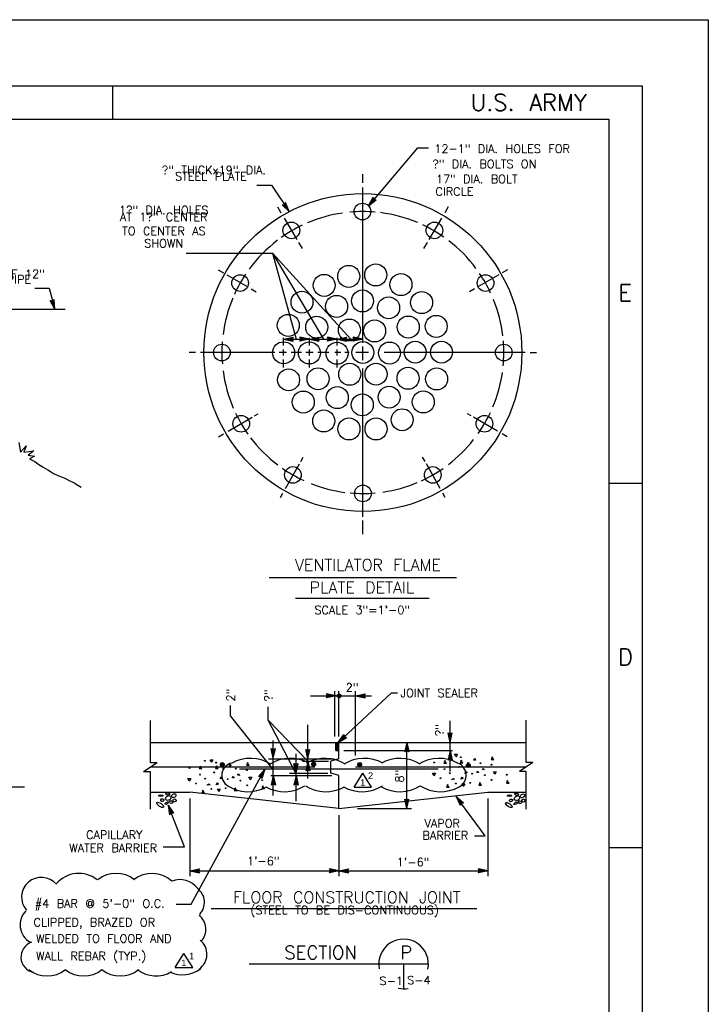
# Model space of a CAD drawing. Extents: x -18.3 to 23.7, y -15.8 to 14.2.
# Tile 19 of 19: x 13.3 to 23.7, y -0.7 to 14.2. Entities that reach past the tile are written whole.
import ezdxf
from ezdxf.enums import TextEntityAlignment as Align

# ---------------------------------------------------------------- set-up
doc = ezdxf.new("R2010")
doc.units = 0
doc.header["$MEASUREMENT"] = 0
for name, color, linetype in [('01', 7, 'CONTINUOUS'), ('02', 7, 'CONTINUOUS'), ('05', 7, 'CONTINUOUS')]:
    doc.layers.add(name, color=color, linetype=linetype)
doc.styles.add('ARIAL', font='Arial')
doc.styles.add('TXT_SHX', font='txt.shx')

msp = doc.modelspace()

# ---------------------------------------------------------------- linework, layer by layer
at = {"layer": '01', "color": 7, "linetype": 'CONTINUOUS'}
for p, q in [((-18.338, 14.211), (23.662, 14.211)), ((23.662, 14.211), (23.662, -15.789)), ((-17.338, 13.211), (22.662, 13.211)), ((14.662, 13.211), (14.662, 12.711)), ((22.662, 13.211), (22.662, -14.789)), ((-15.838, 12.711), (22.162, 12.711)), ((22.162, 12.711), (22.162, -14.289)), ((19.271, 12.277), (18.531, 11.399)), ((19.271, 12.277), (19.434, 12.277)), ((18.445, 11.75), (18.445, 11.878)), ((16.846, 11.71), (17.063, 11.71)), ((17.063, 11.71), (17.334, 11.314)), ((18.445, 9.332), (18.445, 11.677)), ((17.261, 11.421), (17.278, 11.45)), ((17.334, 11.314), (17.278, 11.45)), ((18.531, 11.399), (18.6, 11.529)), ((18.531, 11.399), (18.648, 11.489)), ((18.555, 11.427), (18.6, 11.512)), ((18.555, 11.427), (18.631, 11.486)), ((18.578, 11.455), (18.599, 11.496)), ((18.578, 11.455), (18.614, 11.483)), ((18.599, 11.496), (18.604, 11.486)), ((18.6, 11.529), (18.615, 11.498)), ((18.6, 11.512), (18.61, 11.492)), ((18.604, 11.486), (18.614, 11.483)), ((18.61, 11.492), (18.631, 11.486)), ((18.615, 11.498), (18.648, 11.489)), ((17.154, 11.385), (17.208, 11.294)), ((17.227, 11.415), (17.261, 11.421)), ((17.334, 11.314), (17.227, 11.415)), ((17.244, 11.411), (17.265, 11.415)), ((17.313, 11.345), (17.244, 11.411)), ((17.259, 11.406), (17.27, 11.408)), ((17.293, 11.374), (17.259, 11.406)), ((17.265, 11.415), (17.277, 11.433)), ((17.27, 11.408), (17.275, 11.416)), ((17.293, 11.374), (17.275, 11.416)), ((17.313, 11.345), (17.277, 11.433)), ((19.736, 11.385), (19.682, 11.294)), ((17.255, 11.215), (17.448, 10.89)), ((19.635, 11.215), (19.442, 10.89)), ((17.474, 10.847), (17.527, 10.757)), ((19.416, 10.847), (19.363, 10.757)), ((15.778, 10.686), (17.082, 10.686)), ((17.082, 10.686), (17.439, 9.386)), ((17.082, 10.686), (17.849, 9.386)), ((17.082, 10.686), (18.264, 9.386)), ((16.26, 10.432), (16.339, 10.387)), ((20.63, 10.432), (20.551, 10.387)), ((16.391, 10.357), (16.709, 10.176)), ((20.499, 10.357), (20.181, 10.176)), ((13.492, 10.156), (13.707, 10.156)), ((13.707, 10.156), (13.793, 9.839)), ((16.758, 10.148), (16.836, 10.103)), ((20.132, 10.148), (20.054, 10.103)), ((13.793, 9.839), (13.725, 9.97)), ((13.725, 9.97), (13.759, 9.964)), ((13.759, 9.964), (13.785, 9.986)), ((13.761, 9.957), (13.778, 9.971)), ((13.783, 9.875), (13.778, 9.971)), ((13.793, 9.839), (13.785, 9.986)), ((11.713, 9.839), (13.951, 9.839)), ((13.783, 9.875), (13.739, 9.96)), ((13.739, 9.96), (13.761, 9.957)), ((13.774, 9.909), (13.752, 9.95)), ((13.752, 9.95), (13.763, 9.949)), ((13.763, 9.949), (13.771, 9.955)), ((13.774, 9.909), (13.771, 9.955)), ((17.248, 9.386), (17.392, 9.417)), ((17.248, 9.291), (17.248, 9.409)), ((17.248, 9.386), (17.638, 9.386)), ((17.248, 9.386), (17.392, 9.355)), ((17.285, 9.386), (17.379, 9.406)), ((17.285, 9.386), (17.379, 9.366)), ((17.321, 9.386), (17.366, 9.396)), ((17.321, 9.386), (17.366, 9.377)), ((17.366, 9.396), (17.362, 9.386)), ((17.362, 9.386), (17.366, 9.377)), ((17.379, 9.406), (17.37, 9.386)), ((17.37, 9.386), (17.379, 9.366)), ((17.392, 9.417), (17.378, 9.386)), ((17.378, 9.386), (17.392, 9.355)), ((17.638, 9.386), (17.494, 9.417)), ((17.508, 9.386), (17.494, 9.417)), ((17.638, 9.386), (17.494, 9.355)), ((17.494, 9.355), (17.508, 9.386)), ((17.601, 9.386), (17.507, 9.406)), ((17.516, 9.386), (17.507, 9.406)), ((17.601, 9.386), (17.507, 9.366)), ((17.507, 9.366), (17.516, 9.386)), ((17.565, 9.386), (17.52, 9.395)), ((17.524, 9.386), (17.52, 9.395)), ((17.565, 9.386), (17.52, 9.376)), ((17.52, 9.376), (17.524, 9.386)), ((17.638, 9.386), (17.782, 9.417)), ((17.638, 9.291), (17.638, 9.409)), ((17.638, 9.386), (18.055, 9.386)), ((17.638, 9.386), (17.782, 9.355)), ((17.675, 9.386), (17.769, 9.406)), ((17.675, 9.386), (17.769, 9.366)), ((17.711, 9.386), (17.756, 9.396)), ((17.711, 9.386), (17.756, 9.377)), ((17.756, 9.396), (17.752, 9.386)), ((17.752, 9.386), (17.756, 9.377)), ((17.769, 9.406), (17.76, 9.386)), ((17.76, 9.386), (17.769, 9.366)), ((17.782, 9.417), (17.768, 9.386)), ((17.768, 9.386), (17.782, 9.355)), ((18.055, 9.386), (17.911, 9.417)), ((17.925, 9.386), (17.911, 9.417)), ((18.055, 9.386), (17.911, 9.355)), ((17.911, 9.355), (17.925, 9.386)), ((18.018, 9.386), (17.924, 9.406)), ((17.933, 9.386), (17.924, 9.406)), ((18.018, 9.386), (17.924, 9.366)), ((17.924, 9.366), (17.933, 9.386)), ((17.982, 9.386), (17.937, 9.395)), ((17.941, 9.386), (17.937, 9.395)), ((17.982, 9.386), (17.937, 9.376)), ((17.937, 9.376), (17.941, 9.386)), ((18.055, 9.386), (18.199, 9.417)), ((18.055, 9.291), (18.055, 9.409)), ((18.055, 9.386), (18.445, 9.386)), ((18.055, 9.386), (18.199, 9.355)), ((18.092, 9.386), (18.186, 9.406)), ((18.092, 9.386), (18.186, 9.366)), ((18.128, 9.386), (18.173, 9.396)), ((18.128, 9.386), (18.173, 9.377)), ((18.173, 9.396), (18.169, 9.386)), ((18.169, 9.386), (18.173, 9.377)), ((18.186, 9.406), (18.177, 9.386)), ((18.177, 9.386), (18.186, 9.366)), ((18.199, 9.417), (18.185, 9.386)), ((18.185, 9.386), (18.199, 9.355)), ((18.445, 9.386), (18.301, 9.417)), ((18.315, 9.386), (18.301, 9.417)), ((18.445, 9.386), (18.301, 9.355)), ((18.301, 9.355), (18.315, 9.386)), ((18.408, 9.386), (18.314, 9.406)), ((18.323, 9.386), (18.314, 9.406)), ((18.408, 9.386), (18.314, 9.366)), ((18.314, 9.366), (18.323, 9.386)), ((18.372, 9.386), (18.327, 9.395)), ((18.331, 9.386), (18.327, 9.395)), ((18.372, 9.386), (18.327, 9.376)), ((18.327, 9.376), (18.331, 9.386)), ((17.248, 9.139), (17.248, 9.228)), ((17.638, 9.139), (17.638, 9.228)), ((18.055, 9.139), (18.055, 9.228)), ((18.445, 9.069), (18.445, 9.275)), ((15.92, 9.185), (15.823, 9.185)), ((17.118, 9.185), (15.993, 9.185)), ((17.294, 9.185), (17.182, 9.185)), ((17.248, 8.959), (17.248, 9.081)), ((17.516, 9.185), (17.364, 9.185)), ((17.695, 9.185), (17.585, 9.185)), ((17.638, 8.959), (17.638, 9.081)), ((17.931, 9.185), (17.767, 9.185)), ((18.114, 9.185), (18.021, 9.185)), ((18.055, 8.959), (18.055, 9.081)), ((18.237, 9.185), (18.173, 9.185)), ((18.529, 9.185), (18.34, 9.185)), ((20.894, 9.185), (18.766, 9.185)), ((20.97, 9.185), (21.067, 9.185)), ((18.445, 6.703), (18.445, 8.941)), ((16.41, 7.997), (16.773, 8.208)), ((16.809, 8.229), (16.862, 8.26)), ((20.081, 8.229), (20.028, 8.26)), ((20.48, 7.997), (20.117, 8.208)), ((16.267, 7.913), (16.34, 7.956)), ((20.623, 7.913), (20.55, 7.956)), ((17.506, 7.537), (17.545, 7.606)), ((19.384, 7.537), (19.345, 7.606)), ((17.277, 7.13), (17.486, 7.502)), ((19.613, 7.13), (19.404, 7.502)), ((22.162, 7.211), (22.662, 7.211)), ((17.201, 6.995), (17.238, 7.06)), ((19.689, 6.995), (19.652, 7.06)), ((18.445, 6.442), (18.445, 6.649)), ((17.031, 5.786), (19.86, 5.786)), ((17.426, 5.473), (19.449, 5.473)), ((18.039, 4), (17.895, 4.031)), ((17.909, 4), (17.895, 4.031)), ((18.002, 4), (17.908, 4.02)), ((17.917, 4), (17.908, 4.02)), ((18.022, 3.386), (18.022, 4.07)), ((18.88, 4.045), (18.071, 3.297)), ((18.084, 3.386), (18.084, 4.07)), ((18.334, 3.097), (18.334, 4.07)), ((18.334, 4), (18.478, 4.031)), ((18.371, 4), (18.465, 4.02)), ((18.465, 4.02), (18.456, 4)), ((18.478, 4.031), (18.464, 4)), ((18.88, 4.045), (18.967, 4.045)), ((17.652, 4), (18.039, 4)), ((18.039, 4), (17.895, 3.969)), ((17.895, 3.969), (17.909, 4)), ((18.002, 4), (17.908, 3.98)), ((17.908, 3.98), (17.917, 4)), ((17.966, 4), (17.921, 4.009)), ((17.925, 4), (17.921, 4.009)), ((17.966, 4), (17.921, 3.99)), ((17.921, 3.99), (17.925, 4)), ((18.039, 4), (18.084, 4)), ((18.084, 4), (18.334, 4)), ((18.334, 4), (18.575, 4)), ((18.334, 4), (18.478, 3.969)), ((18.371, 4), (18.465, 3.98)), ((18.407, 4), (18.452, 4.01)), ((18.407, 4), (18.452, 3.991)), ((18.452, 4.01), (18.448, 4)), ((18.448, 4), (18.452, 3.991)), ((18.456, 4), (18.465, 3.98)), ((18.464, 4), (18.478, 3.969)), ((16.448, 3.698), (16.448, 3.856)), ((17.014, 3.632), (17.014, 3.836)), ((15.236, 2.988), (15.236, 3.629)), ((17.093, 2.888), (16.448, 3.698)), ((17.436, 2.822), (17.014, 3.632)), ((17.614, 3.013), (17.014, 3.632)), ((19.765, 3.297), (19.765, 3.623)), ((20.913, 2.991), (20.913, 3.632)), ((17.614, 3.047), (17.614, 3.56)), ((19.765, 3.297), (19.734, 3.441)), ((19.734, 3.441), (19.765, 3.427)), ((19.765, 3.334), (19.745, 3.428)), ((19.745, 3.428), (19.765, 3.419)), ((19.765, 3.297), (19.796, 3.441)), ((19.765, 3.427), (19.796, 3.441)), ((19.765, 3.334), (19.785, 3.428)), ((19.765, 3.419), (19.785, 3.428)), ((15.236, 3.297), (20.913, 3.297)), ((17.093, 3.059), (17.093, 3.323)), ((18.038, 3.173), (18.038, 3.297)), ((18.041, 3.173), (18.041, 3.297)), ((18.044, 3.173), (18.044, 3.297)), ((18.047, 3.173), (18.047, 3.297)), ((18.05, 3.173), (18.05, 3.297)), ((18.053, 3.173), (18.053, 3.297)), ((18.056, 3.173), (18.056, 3.297)), ((18.059, 3.173), (18.059, 3.297)), ((18.062, 3.173), (18.062, 3.297)), ((18.065, 3.173), (18.065, 3.297)), ((18.068, 3.173), (18.068, 3.297)), ((18.071, 3.297), (18.156, 3.418)), ((18.071, 3.297), (18.198, 3.372)), ((18.071, 3.173), (18.071, 3.297)), ((18.074, 3.173), (18.074, 3.297)), ((18.077, 3.173), (18.077, 3.297)), ((18.08, 3.173), (18.08, 3.297)), ((18.084, 3.047), (18.084, 3.297)), ((18.098, 3.322), (18.154, 3.401)), ((18.098, 3.322), (18.181, 3.371)), ((18.125, 3.347), (18.151, 3.384)), ((18.125, 3.347), (18.164, 3.37)), ((18.151, 3.384), (18.155, 3.374)), ((18.154, 3.401), (18.161, 3.38)), ((18.155, 3.374), (18.164, 3.37)), ((18.156, 3.418), (18.166, 3.385)), ((18.161, 3.38), (18.181, 3.371)), ((18.166, 3.385), (18.198, 3.372)), ((19.109, 3.299), (19.078, 3.155)), ((19.109, 2.297), (19.109, 3.299)), ((19.109, 3.299), (19.14, 3.155)), ((19.765, 3.37), (19.755, 3.415)), ((19.755, 3.415), (19.765, 3.411)), ((19.765, 3.37), (19.774, 3.415)), ((19.765, 3.411), (19.774, 3.415)), ((19.765, 3.173), (19.765, 3.297)), ((17.093, 3.059), (17.062, 3.203)), ((17.062, 3.203), (17.093, 3.189)), ((17.093, 3.096), (17.073, 3.19)), ((17.073, 3.19), (17.093, 3.181)), ((17.093, 3.132), (17.083, 3.177)), ((17.083, 3.177), (17.093, 3.173)), ((17.093, 3.059), (17.124, 3.203)), ((17.093, 3.189), (17.124, 3.203)), ((17.093, 3.096), (17.113, 3.19)), ((17.093, 3.181), (17.113, 3.19)), ((17.093, 3.132), (17.102, 3.177)), ((17.093, 3.173), (17.102, 3.177)), ((17.436, 2.834), (17.436, 3.126)), ((17.614, 3.047), (17.583, 3.191)), ((17.583, 3.191), (17.614, 3.177)), ((17.614, 3.084), (17.594, 3.178)), ((17.594, 3.178), (17.614, 3.169)), ((17.614, 3.12), (17.604, 3.165)), ((17.604, 3.165), (17.614, 3.161)), ((17.614, 3.047), (17.645, 3.191)), ((17.614, 3.177), (17.645, 3.191)), ((17.614, 3.084), (17.634, 3.178)), ((17.614, 3.169), (17.634, 3.178)), ((17.614, 3.12), (17.623, 3.165)), ((17.614, 3.161), (17.623, 3.165)), ((18.038, 3.173), (18.084, 3.173)), ((18.156, 3.173), (19.798, 3.173)), ((19.109, 3.169), (19.078, 3.155)), ((19.109, 3.262), (19.089, 3.168)), ((19.109, 3.177), (19.089, 3.168)), ((19.109, 3.226), (19.1, 3.181)), ((19.109, 3.185), (19.1, 3.181)), ((19.109, 3.262), (19.129, 3.168)), ((19.109, 3.226), (19.119, 3.181)), ((19.119, 3.181), (19.109, 3.185)), ((19.129, 3.168), (19.109, 3.177)), ((19.14, 3.155), (19.109, 3.169)), ((19.765, 3.173), (19.734, 3.029)), ((19.765, 3.136), (19.745, 3.042)), ((19.765, 2.858), (19.765, 3.173)), ((19.765, 3.173), (19.796, 3.029)), ((19.765, 3.136), (19.785, 3.042)), ((15.337, 2.988), (15.134, 2.854)), ((15.337, 2.988), (15.236, 2.988)), ((17.021, 3.047), (18.013, 3.047)), ((17.093, 2.797), (17.093, 3.047)), ((17.436, 2.834), (17.405, 2.978)), ((17.405, 2.978), (17.436, 2.964)), ((17.436, 2.834), (17.467, 2.978)), ((17.436, 2.964), (17.467, 2.978)), ((17.535, 3.012), (17.926, 3.012)), ((17.614, 3.013), (17.583, 2.869)), ((17.614, 2.976), (17.594, 2.882)), ((17.614, 3.013), (17.614, 3.047)), ((17.614, 2.749), (17.614, 3.013)), ((17.614, 3.013), (17.645, 2.869)), ((17.614, 2.976), (17.634, 2.882)), ((18.084, 3.047), (17.959, 3.012)), ((17.959, 2.832), (17.959, 3.012)), ((19.765, 3.043), (19.734, 3.029)), ((19.765, 3.051), (19.745, 3.042)), ((19.765, 3.1), (19.756, 3.055)), ((19.765, 3.059), (19.756, 3.055)), ((19.765, 3.1), (19.775, 3.055)), ((19.775, 3.055), (19.765, 3.059)), ((19.785, 3.042), (19.765, 3.051)), ((19.796, 3.029), (19.765, 3.043)), ((21.014, 2.991), (20.811, 2.857)), ((21.014, 2.991), (20.913, 2.991)), ((15.236, 2.854), (15.134, 2.854)), ((15.236, 2.925), (17.719, 2.925)), ((15.236, 2.287), (15.236, 2.854)), ((15.853, 0.852), (16.963, 2.891)), ((16.584, 2.897), (19.584, 2.897)), ((16.963, 2.891), (16.867, 2.779)), ((16.945, 2.859), (16.883, 2.786)), ((16.928, 2.827), (16.899, 2.792)), ((16.928, 2.827), (16.915, 2.783)), ((16.945, 2.859), (16.918, 2.766)), ((16.963, 2.891), (16.921, 2.75)), ((17.337, 2.832), (17.916, 2.832)), ((17.436, 2.871), (17.416, 2.965)), ((17.416, 2.965), (17.436, 2.956)), ((17.436, 2.907), (17.426, 2.952)), ((17.426, 2.952), (17.436, 2.948)), ((17.436, 2.871), (17.456, 2.965)), ((17.436, 2.956), (17.456, 2.965)), ((17.436, 2.907), (17.445, 2.952)), ((17.436, 2.948), (17.445, 2.952)), ((17.436, 2.797), (17.436, 2.834)), ((17.614, 2.883), (17.583, 2.869)), ((17.614, 2.891), (17.594, 2.882)), ((17.614, 2.94), (17.605, 2.895)), ((17.614, 2.899), (17.605, 2.895)), ((17.614, 2.94), (17.624, 2.895)), ((17.624, 2.895), (17.614, 2.899)), ((17.634, 2.882), (17.614, 2.891)), ((17.645, 2.869), (17.614, 2.883)), ((18.084, 2.797), (17.959, 2.832)), ((18.312, 2.622), (18.445, 2.831)), ((18.334, 2.925), (20.913, 2.925)), ((18.578, 2.622), (18.445, 2.831)), ((20.913, 2.857), (20.811, 2.857)), ((20.913, 2.29), (20.913, 2.857)), ((16.901, 2.777), (16.867, 2.779)), ((16.905, 2.784), (16.883, 2.786)), ((16.909, 2.791), (16.899, 2.792)), ((16.921, 2.75), (16.901, 2.777)), ((16.918, 2.766), (16.905, 2.784)), ((16.915, 2.783), (16.909, 2.791)), ((17.054, 2.797), (17.978, 2.797)), ((17.093, 2.797), (17.062, 2.653)), ((17.093, 2.76), (17.073, 2.666)), ((17.093, 2.724), (17.084, 2.679)), ((17.093, 2.683), (17.084, 2.679)), ((17.093, 2.496), (17.093, 2.797)), ((17.093, 2.797), (17.124, 2.653)), ((17.093, 2.76), (17.113, 2.666)), ((17.093, 2.724), (17.103, 2.679)), ((17.103, 2.679), (17.093, 2.683)), ((17.436, 2.797), (17.405, 2.653)), ((17.436, 2.76), (17.416, 2.666)), ((17.436, 2.724), (17.427, 2.679)), ((17.436, 2.683), (17.427, 2.679)), ((17.436, 2.407), (17.436, 2.797)), ((17.436, 2.797), (17.467, 2.653)), ((17.436, 2.76), (17.456, 2.666)), ((17.436, 2.724), (17.446, 2.679)), ((17.446, 2.679), (17.436, 2.683)), ((18.084, 2.297), (18.084, 2.797)), ((11.116, 2.625), (13.335, 2.625)), ((15.236, 2.544), (15.834, 2.544)), ((18.084, 2.297), (15.834, 2.544)), ((17.093, 2.667), (17.062, 2.653)), ((17.093, 2.675), (17.073, 2.666)), ((17.113, 2.666), (17.093, 2.675)), ((17.124, 2.653), (17.093, 2.667)), ((17.436, 2.667), (17.405, 2.653)), ((17.436, 2.675), (17.416, 2.666)), ((17.456, 2.666), (17.436, 2.675)), ((17.467, 2.653), (17.436, 2.667)), ((18.084, 2.297), (20.334, 2.544)), ((18.312, 2.622), (18.578, 2.622)), ((20.334, 2.544), (20.913, 2.544)), ((15.834, 2.45), (15.834, 1.277)), ((19.109, 2.297), (19.078, 2.441)), ((19.078, 2.441), (19.109, 2.427)), ((19.109, 2.334), (19.089, 2.428)), ((19.089, 2.428), (19.109, 2.419)), ((19.109, 2.37), (19.099, 2.415)), ((19.099, 2.415), (19.109, 2.411)), ((19.109, 2.297), (19.14, 2.441)), ((19.109, 2.427), (19.14, 2.441)), ((19.109, 2.334), (19.129, 2.428)), ((19.109, 2.419), (19.129, 2.428)), ((19.109, 2.37), (19.118, 2.415)), ((19.109, 2.411), (19.118, 2.415)), ((20.294, 1.883), (19.853, 2.481)), ((19.853, 2.481), (19.963, 2.384)), ((19.853, 2.481), (19.914, 2.347)), ((19.875, 2.451), (19.947, 2.387)), ((19.875, 2.451), (19.915, 2.364)), ((19.896, 2.422), (19.916, 2.381)), ((19.896, 2.422), (19.931, 2.392)), ((19.925, 2.383), (19.915, 2.364)), ((19.921, 2.389), (19.916, 2.381)), ((19.931, 2.392), (19.921, 2.389)), ((19.947, 2.387), (19.925, 2.383)), ((19.963, 2.384), (19.93, 2.376)), ((20.334, 2.45), (20.334, 1.277)), ((15.753, 1.719), (15.503, 2.349)), ((15.503, 2.349), (15.585, 2.227)), ((15.503, 2.349), (15.527, 2.204)), ((15.517, 2.315), (15.57, 2.235)), ((15.517, 2.315), (15.533, 2.22)), ((15.53, 2.281), (15.538, 2.236)), ((15.53, 2.281), (15.556, 2.243)), ((15.548, 2.236), (15.533, 2.22)), ((15.545, 2.243), (15.538, 2.236)), ((15.556, 2.243), (15.545, 2.243)), ((15.57, 2.235), (15.548, 2.236)), ((18.365, 2.297), (19.179, 2.297)), ((19.93, 2.376), (19.914, 2.347)), ((15.551, 2.228), (15.527, 2.204)), ((15.585, 2.227), (15.551, 2.228)), ((18.084, 2.196), (18.084, 1.277)), ((20.133, 1.883), (20.294, 1.883)), ((15.431, 1.719), (15.753, 1.719)), ((22.162, 1.711), (22.662, 1.711)), ((15.834, 1.358), (15.978, 1.389)), ((15.834, 1.358), (18.084, 1.358)), ((15.834, 1.358), (15.978, 1.327)), ((15.871, 1.358), (15.965, 1.378)), ((15.871, 1.358), (15.965, 1.338)), ((15.907, 1.358), (15.952, 1.368)), ((15.907, 1.358), (15.952, 1.349)), ((15.952, 1.368), (15.948, 1.358)), ((15.948, 1.358), (15.952, 1.349)), ((15.965, 1.378), (15.956, 1.358)), ((15.956, 1.358), (15.965, 1.338)), ((15.978, 1.389), (15.964, 1.358)), ((15.964, 1.358), (15.978, 1.327)), ((18.084, 1.358), (17.94, 1.389)), ((17.954, 1.358), (17.94, 1.389)), ((18.084, 1.358), (17.94, 1.327)), ((17.94, 1.327), (17.954, 1.358)), ((18.047, 1.358), (17.953, 1.378)), ((17.962, 1.358), (17.953, 1.378)), ((18.047, 1.358), (17.953, 1.338)), ((17.953, 1.338), (17.962, 1.358)), ((18.011, 1.358), (17.966, 1.367)), ((17.97, 1.358), (17.966, 1.367)), ((18.011, 1.358), (17.966, 1.348)), ((17.966, 1.348), (17.97, 1.358)), ((18.084, 1.358), (18.228, 1.389)), ((18.084, 1.358), (20.334, 1.358)), ((18.084, 1.358), (18.228, 1.327)), ((18.121, 1.358), (18.215, 1.378)), ((18.121, 1.358), (18.215, 1.338)), ((18.157, 1.358), (18.202, 1.368)), ((18.157, 1.358), (18.202, 1.349)), ((18.202, 1.368), (18.198, 1.358)), ((18.198, 1.358), (18.202, 1.349)), ((18.215, 1.378), (18.206, 1.358)), ((18.206, 1.358), (18.215, 1.338)), ((18.228, 1.389), (18.214, 1.358)), ((18.214, 1.358), (18.228, 1.327)), ((20.334, 1.358), (20.19, 1.389)), ((20.204, 1.358), (20.19, 1.389)), ((20.334, 1.358), (20.19, 1.327)), ((20.19, 1.327), (20.204, 1.358)), ((20.297, 1.358), (20.203, 1.378)), ((20.212, 1.358), (20.203, 1.378)), ((20.297, 1.358), (20.203, 1.338)), ((20.203, 1.338), (20.212, 1.358)), ((20.261, 1.358), (20.216, 1.367)), ((20.22, 1.358), (20.216, 1.367)), ((20.261, 1.358), (20.216, 1.348)), ((20.216, 1.348), (20.22, 1.358)), ((15.626, 0.852), (15.853, 0.852)), ((16.153, 0.787), (20.168, 0.787)), ((15.609, -0.102), (15.742, 0.107)), ((15.875, -0.102), (15.742, 0.107)), ((15.609, -0.102), (15.875, -0.102)), ((16.726, -0.05), (19.435, -0.05)), ((19.06, -0.05), (19.06, -0.425))]:
    msp.add_line(p, q, dxfattribs=at)
msp.add_lwpolyline([(13.248, 7.827), (13.275, 7.682), (13.36, 7.777), (13.327, 7.68), (13.478, 7.698), (13.39, 7.635), (13.488, 7.62), (13.413, 7.578), (13.492, 7.537), (13.535, 7.504), (13.615, 7.453), (13.687, 7.415), (13.726, 7.386), (13.772, 7.358), (13.838, 7.327), (13.896, 7.305), (13.944, 7.286), (13.988, 7.262), (14.095, 7.214), (14.114, 7.199), (14.143, 7.181), (14.192, 7.15)], dxfattribs=at)
for centre, radius in [((18.445, 9.185), 2.401), ((18.438, 11.314), 0.126), ((17.365, 11.029), 0.126), ((19.525, 11.029), 0.126), ((18.231, 10.335), 0.166), ((18.64, 10.357), 0.166), ((16.592, 10.234), 0.126), ((17.861, 10.199), 0.166), ((19.021, 10.211), 0.166), ((20.298, 10.234), 0.126), ((18.44, 9.964), 0.166), ((17.526, 9.945), 0.166), ((18.049, 9.881), 0.166), ((18.834, 9.86), 0.166), ((19.333, 9.939), 0.166), ((17.319, 9.595), 0.166), ((17.748, 9.567), 0.166), ((18.242, 9.525), 0.166), ((18.622, 9.511), 0.166), ((19.131, 9.569), 0.166), ((19.553, 9.58), 0.166), ((16.316, 9.184), 0.126), ((17.248, 9.181), 0.166), ((17.638, 9.178), 0.166), ((18.055, 9.173), 0.166), ((18.445, 9.185), 0.166), ((18.848, 9.177), 0.166), ((19.235, 9.19), 0.166), ((19.633, 9.19), 0.166), ((20.574, 9.184), 0.126), ((17.323, 8.772), 0.166), ((17.768, 8.788), 0.166), ((18.247, 8.856), 0.166), ((18.644, 8.858), 0.166), ((19.128, 8.796), 0.166), ((19.559, 8.785), 0.166), ((18.059, 8.504), 0.166), ((18.842, 8.51), 0.166), ((17.546, 8.436), 0.166), ((18.437, 8.394), 0.166), ((19.357, 8.438), 0.166), ((19.039, 8.169), 0.166), ((16.608, 8.109), 0.126), ((17.854, 8.151), 0.166), ((18.235, 8.031), 0.166), ((18.645, 8.031), 0.166), ((20.282, 8.109), 0.126), ((17.389, 7.336), 0.126), ((19.501, 7.336), 0.126), ((18.446, 7.056), 0.126), ((18.086, 3.999), 0.0289), ((18.086, 3.999), 0.0224), ((18.086, 3.999), 0.0164), ((18.086, 3.999), 0.00831), ((16.322, 2.963), 0.0289), ((16.322, 2.963), 0.0224), ((16.322, 2.963), 0.0164), ((17.702, 2.966), 0.0289), ((17.702, 2.966), 0.0224), ((17.702, 2.966), 0.0164), ((18.397, 2.962), 0.0289), ((18.397, 2.962), 0.0224), ((18.397, 2.962), 0.0164), ((20.039, 2.947), 0.0289), ((16.322, 2.963), 0.00831), ((17.702, 2.966), 0.00831), ((18.397, 2.962), 0.00831), ((20.039, 2.947), 0.0224), ((20.039, 2.947), 0.0164), ((20.039, 2.947), 0.00831)]:
    msp.add_circle(centre, radius, dxfattribs=at)
for centre, radius, start, end in [((18.445, 9.185), 2.129, 84.9473, 95.2477), ((18.445, 9.185), 2.129, 98.2754, 113.0598), ((18.445, 9.185), 2.129, 67.0935, 82.8115), ((18.445, 9.185), 2.129, 115.4968, 125.3589), ((18.445, 9.185), 2.129, 54.9794, 64.8433), ((18.445, 9.185), 2.129, 127.2571, 143.6937), ((18.445, 9.185), 2.129, 36.633, 52.4314), ((18.445, 9.185), 2.129, 146.3025, 155.7342), ((18.445, 9.185), 2.129, 24.9524, 34.1423), ((18.445, 9.185), 2.129, 157.3491, 172.6105), ((18.445, 9.185), 2.129, 6.7335, 22.0404), ((18.445, 9.185), 2.129, 175.6096, 184.605), ((18.445, 9.185), 2.129, 354.5558, 4.7302), ((18.445, 9.185), 2.129, 187.4163, 203.2092), ((18.445, 9.185), 2.129, 337.2787, 351.908), ((18.445, 9.185), 2.129, 205.4737, 215.4375), ((18.445, 9.185), 2.129, 324.8666, 334.8607), ((18.445, 9.185), 2.129, 217.2091, 232.8566), ((18.445, 9.185), 2.129, 307.3566, 321.8201), ((18.445, 9.185), 2.129, 235.2148, 245.1776), ((18.445, 9.185), 2.129, 294.5707, 304.741), ((18.445, 9.185), 2.129, 248.4345, 262.7176), ((18.445, 9.185), 2.129, 278.1911, 292.6754), ((18.445, 9.185), 2.129, 264.8715, 275.0056), ((16.499, 2.801), 0.185, 100.4404, 239.1229), ((16.745, 2.482), 0.574, 57.5523, 119.1742), ((17.349, 2.482), 0.574, 60.8258, 122.4477), ((17.874, 2.482), 0.574, 57.5523, 119.1742), ((18.467, 2.482), 0.574, 60.8258, 122.4477), ((19.004, 2.482), 0.574, 57.5523, 119.1742), ((19.597, 2.482), 0.574, 60.8258, 122.4477), ((19.81, 2.799), 0.196, 297.1891, 69.9621), ((16.711, 3.126), 0.574, 237.5523, 299.1742), ((17.259, 3.126), 0.574, 240.8258, 302.4477), ((17.886, 3.126), 0.574, 237.5523, 299.1742), ((18.434, 3.126), 0.574, 240.8258, 302.4477), ((19.004, 3.126), 0.574, 240.8258, 302.4477), ((19.62, 3.126), 0.574, 237.5523, 299.1742), ((13.591, 0.958), 0.3, 41.4136, 220.9532), ((15.682, 0.885), 0.339, 37.1674, 110.8887), ((15.784, 0.88), 0.268, 317.6891, 51.7053), ((13.568, 0.541), 0.3, 134.5663, 241.2687), ((15.807, 0.473), 0.268, 317.6891, 51.7053), ((15.823, 0.097), 0.268, 303.5338, 51.7053), ((19.06, -0.05), 0.375, 348.0239, 190.9202), ((13.516, 0.055), 0.235, 108.5515, 258.7583), ((19.06, -0.05), 0.375, 257.8197, 280.7131)]:
    msp.add_arc(centre, radius, start, end, dxfattribs=at)
for centre, major_axis, ratio in [((15.498, 2.517), (0.0295, -0.008), 0.583058), ((20.765, 2.514), (0.0295, -0.008), 0.583058), ((15.384, 2.353), (-0.0487, 0.0337), 0.4008), ((15.394, 2.494), (0.034, 0), 0.328688), ((15.416, 2.424), (0.021, 0.011), 0.853153), ((15.484, 2.38), (0.024, 0.0175), 0.452338), ((15.506, 2.457), (0.0355, 0.0225), 0.783291), ((15.552, 2.396), (-0.0165, 0.016), 0.906467), ((15.589, 2.492), (0.0295, 0.0195), 0.741693), ((15.602, 2.421), (0.018, 0.015), 0.982948), ((20.651, 2.35), (-0.0487, 0.0337), 0.4008), ((20.661, 2.491), (0.034, 0), 0.328688), ((20.683, 2.421), (0.021, 0.011), 0.853153), ((20.751, 2.377), (0.024, 0.0175), 0.452338), ((20.773, 2.454), (0.0355, 0.0225), 0.783291), ((20.819, 2.393), (-0.0165, 0.016), 0.906467), ((20.856, 2.489), (0.0295, 0.0195), 0.741693), ((20.869, 2.418), (0.018, 0.015), 0.982948)]:
    msp.add_ellipse(centre, major_axis=major_axis, ratio=ratio, dxfattribs=at)
at = {"layer": '02', "color": 7, "linetype": 'CONTINUOUS'}
for p, q in [((20.114, 3.033), (20.137, 3.053)), ((16.42, 2.951), (16.443, 2.971))]:
    msp.add_line(p, q, dxfattribs=at)
for points in [[(16.157, 3.001), (16.137, 3.035), (16.181, 3.035), (16.157, 2.994)], [(16.443, 2.974), (16.45, 2.944), (16.42, 2.944)], [(16.709, 2.994), (16.689, 2.954), (16.73, 2.95), (16.699, 2.994)], [(19.686, 3.022), (19.666, 2.982), (19.707, 2.978), (19.676, 3.022)], [(19.851, 3.083), (19.831, 3.117), (19.875, 3.117), (19.851, 3.076)], [(19.935, 3.026), (19.915, 2.986), (19.956, 2.982), (19.925, 3.026)], [(20.137, 3.056), (20.144, 3.026), (20.114, 3.026)], [(20.403, 3.076), (20.383, 3.036), (20.424, 3.032), (20.393, 3.076)], [(15.992, 2.94), (15.972, 2.9), (16.013, 2.896), (15.982, 2.94)], [(16.241, 2.944), (16.221, 2.904), (16.262, 2.9), (16.231, 2.944)], [(19.518, 2.8), (19.498, 2.834), (19.542, 2.834), (19.518, 2.793)], [(20.164, 2.844), (20.178, 2.861), (20.195, 2.844), (20.168, 2.841)], [(20.245, 2.895), (20.265, 2.902), (20.275, 2.881), (20.245, 2.891)], [(20.436, 2.817), (20.416, 2.851), (20.46, 2.851), (20.436, 2.81)], [(15.824, 2.718), (15.804, 2.752), (15.848, 2.752), (15.824, 2.711)], [(16.47, 2.762), (16.484, 2.779), (16.501, 2.762), (16.474, 2.759)], [(16.551, 2.813), (16.571, 2.82), (16.581, 2.799), (16.551, 2.809)], [(16.742, 2.735), (16.722, 2.769), (16.766, 2.769), (16.742, 2.728)], [(19.794, 2.74), (19.814, 2.753), (19.831, 2.74), (19.784, 2.733)], [(20.218, 2.693), (20.198, 2.653), (20.239, 2.649), (20.208, 2.693)], [(20.632, 2.723), (20.612, 2.683), (20.653, 2.679), (20.622, 2.723)], [(16.032, 2.577), (16.012, 2.537), (16.053, 2.533), (16.022, 2.577)], [(16.1, 2.658), (16.12, 2.671), (16.137, 2.658), (16.09, 2.651)], [(16.268, 2.557), (16.248, 2.591), (16.292, 2.591), (16.268, 2.55)], [(16.524, 2.611), (16.504, 2.571), (16.545, 2.567), (16.514, 2.611)], [(16.938, 2.641), (16.918, 2.601), (16.959, 2.597), (16.928, 2.641)], [(19.726, 2.659), (19.706, 2.619), (19.747, 2.615), (19.716, 2.659)], [(19.962, 2.639), (19.942, 2.673), (19.986, 2.673), (19.962, 2.632)]]:
    msp.add_lwpolyline(points, dxfattribs=at)
for points in [[(19.985, 2.826), (20.005, 2.86), (20.016, 2.836)], [(16.231, 2.658), (16.251, 2.692), (16.262, 2.668)], [(16.291, 2.744), (16.311, 2.778), (16.322, 2.754)], [(19.925, 2.74), (19.945, 2.774), (19.956, 2.75)]]:
    msp.add_lwpolyline(points, close=True, dxfattribs=at)
for centre in [(16.06, 3.018), (16.231, 2.991), (19.521, 2.993), (19.754, 3.1), (19.925, 3.073), (20.036, 2.986), (20.221, 2.982), (15.827, 2.911), (16.201, 2.843), (16.342, 2.904), (16.527, 2.9), (16.692, 2.877), (19.68, 2.892), (19.757, 2.831), (19.895, 2.925), (20.097, 2.824), (20.386, 2.959), (15.925, 2.675), (15.986, 2.81), (16.063, 2.749), (16.403, 2.742), (16.595, 2.719), (16.925, 2.726), (19.619, 2.757), (19.851, 2.676), (20.067, 2.686), (20.289, 2.801), (20.39, 2.73), (20.619, 2.808), (16.157, 2.594), (16.373, 2.604), (16.696, 2.648)]:
    msp.add_circle(centre, 0.0065, dxfattribs=at)
at = {"layer": '05', "color": 7, "linetype": 'CONTINUOUS'}
for centre, start, end in [((14.156, 0.87), 51.8163, 139.8436), ((14.719, 0.87), 51.8163, 128.1837), ((15.26, 0.87), 47.8124, 128.1837), ((13.677, 0.217), 231.8163, 308.1837), ((14.228, 0.217), 231.8163, 308.1837), ((14.781, 0.217), 231.8163, 308.1837), ((15.32, 0.217), 231.8163, 301.5194), ((15.72, 0.236), 245.4241, 308.1837)]:
    msp.add_arc(centre, 0.448, start, end, dxfattribs=at)

# ---------------------------------------------------------------- texts
at = {"layer": '01', "color": 7, "linetype": 'CONTINUOUS', "style": 'TXT_SHX'}
msp.add_text('U.S. ARMY', height=0.25, dxfattribs=at).set_placement((21.827, 12.836), align=Align.RIGHT)
for s, p in [('12-1" DIA. HOLES FOR', (19.524, 12.2)), ('?" DIA. BOLTS ON', (19.495, 11.969)), ('?" THICKx19" DIA.', (15.41, 11.878)), ('17" DIA. BOLT', (19.548, 11.743)), ('CIRCLE', (19.542, 11.554)), ('1?" DIA. HOLES', (14.762, 11.273)), ('SCALE 3"=1\'-0"', (17.713, 5.234)), ('JOINT SEALER', (19.011, 3.98)), ('VAPOR', (19.376, 2.011)), ('BARRIER', (19.346, 1.829)), ('#4 BAR @ 5\'-0" O.C.', (13.49, 0.8)), ('CLIPPED, BRAZED OR ', (13.472, 0.517)), ('WELDED TO FLOOR AND', (13.509, 0.271)), ('WALL REBAR (TYP.)', (13.509, 0.009))]:
    msp.add_text(s, height=0.125, dxfattribs=at).set_placement(p)
at = {"layer": '01', "color": 7, "linetype": 'CONTINUOUS'}
for s, height, style, p in [('STEEL PLATE', 0.125, 'TXT_SHX', (16.151, 11.784)), ('AT 1?" CENTER', 0.125, 'TXT_SHX', (15.438, 11.171)), ('TO CENTER AS', 0.125, 'TXT_SHX', (15.44, 10.957)), ('SHOWN', 0.125, 'TXT_SHX', (15.438, 10.771)), ('TOP OF 12" ', 0.125, 'TXT_SHX', (13.171, 10.309)), ('DIA. PIPE', 0.125, 'TXT_SHX', (13.044, 10.226)), ('VENTILATOR FLAME', 0.175, 'TXT_SHX', (18.523, 5.89)), ('PLATE DETAIL', 0.175, 'TXT_SHX', (18.432, 5.548)), ('2"', 0.125, 'TXT_SHX', (18.282, 4.064)), ('2', 0.1, 'ARIAL', (18.562, 2.744)), ('1', 0.1, 'ARIAL', (18.443, 2.641)), ('CAPILLARY', 0.125, 'TXT_SHX', (14.691, 1.839)), ('WATER BARRIER', 0.125, 'TXT_SHX', (14.674, 1.641)), ('1\'-6"', 0.125, 'TXT_SHX', (16.94, 1.443)), ('1\'-6"', 0.125, 'TXT_SHX', (19.203, 1.426)), ('FLOOR CONSTRUCTION JOINT', 0.175, 'TXT_SHX', (18.204, 0.87)), ('(STEEL TO BE DIS-CONTINUOUS)', 0.125, 'TXT_SHX', (18.17, 0.701)), ('SECTION', 0.2, 'TXT_SHX', (17.807, 0.023)), ('P', 0.2, 'TXT_SHX', (19.099, 0.024)), ('1', 0.1, 'ARIAL', (15.741, -0.083)), ('1', 0.1, 'ARIAL', (15.86, 0.02)), ('S-1', 0.125, 'TXT_SHX', (18.874, -0.367)), ('S-4', 0.125, 'TXT_SHX', (19.292, -0.357))]:
    msp.add_text(s, height=height, dxfattribs=dict(at, style=style)).set_placement(p, align=Align.CENTER)
at = {"layer": '01', "color": 7, "linetype": 'CONTINUOUS', "style": 'TXT_SHX', "width": 1.004}
for s, p in [('E', (22.407, 9.961)), ('D', (22.413, 4.461))]:
    msp.add_text(s, height=0.25, dxfattribs=at).set_placement(p, align=Align.CENTER)
at = {"layer": '01', "color": 7, "linetype": 'CONTINUOUS', "style": 'TXT_SHX'}
for s, p in [('2"', (16.51, 3.915)), ('?"', (17.083, 3.915)), ('?"', (19.665, 3.391))]:
    msp.add_text(s, height=0.125, rotation=90, dxfattribs=at).set_placement(p)
msp.add_text('8"', height=0.125, rotation=90, dxfattribs=at).set_placement((19.063, 2.785), align=Align.CENTER)

doc.saveas('drawing.dxf')
